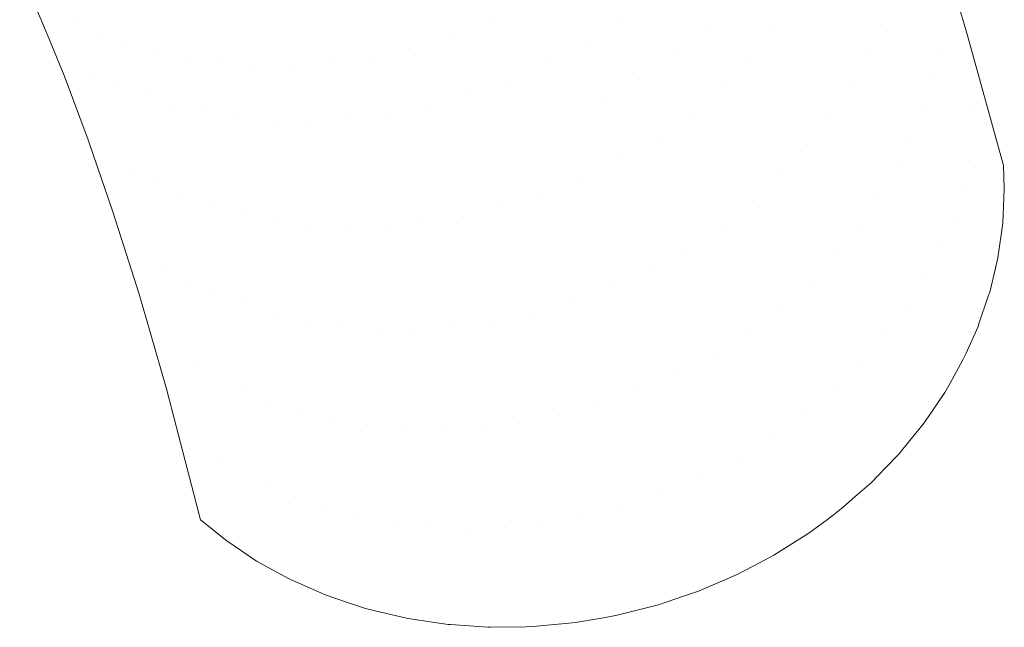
# Model space of a CAD drawing. Header units: centimetres. Extents: x -68 to 68, y -30 to 21.
# Tile 21 of 27: x 63.9 to 68.11, y 12.01 to 14.62. Entities that reach past the tile are written whole.
import ezdxf

# ---------------------------------------------------------------- set-up
doc = ezdxf.new("R2010")
doc.units = ezdxf.units.CM
doc.header["$LTSCALE"] = 2.54
doc.layers.add('Lucido design-1', color=7, linetype='Continuous')

# ---------------------------------------------------------------- blocks, each defined once
blk = doc.blocks.new('Gruppo-1')
at = {"color": 1, "linetype": 'Continuous', "lineweight": 9}
for points, invisible_edges in [([(67.586, 14.5931, 169.7982), (67.4372, 15.0961, 170.5155), (67.382, 14.9648, 170.5836)], 11), ([(67.4372, 15.0961, 170.5155), (67.586, 14.5931, 169.7982), (67.6322, 14.7211, 169.7306)], 11), ([(67.703, 15.0857, 169.5252), (67.6899, 14.9682, 169.5934), (67.8313, 14.485, 168.8806)], 11), ([(67.8313, 14.485, 168.8806), (67.8546, 14.7152, 168.7477), (67.703, 15.0857, 169.5252)], 11), ([(67.5271, 14.4637, 169.864), (67.382, 14.9648, 170.5836), (67.3134, 14.8327, 170.649)], 11), ([(67.382, 14.9648, 170.5836), (67.5271, 14.4637, 169.864), (67.586, 14.5931, 169.7982)], 11), ([(67.8313, 14.485, 168.8806), (67.6899, 14.9682, 169.5934), (67.6666, 14.8464, 169.6621)], 11), ([(67.9572, 14.547, 168.0496), (67.8443, 14.926, 168.6198), (67.8546, 14.7152, 168.7477)], 10), ([(65.9063, 14.6115, 172.0759), (65.8088, 14.8854, 172.457), (65.6375, 14.8141, 172.4458)], 11), ([(65.8088, 14.8854, 172.457), (65.9063, 14.6115, 172.0759), (66.0736, 14.6908, 172.0754)], 11), ([(66.8301, 14.5807, 171.2306), (66.7508, 14.8435, 171.6), (66.6181, 14.7256, 171.6387)], 11), ([(66.7508, 14.8435, 171.6), (66.8301, 14.5807, 171.2306), (66.9515, 14.7027, 171.1851)], 11), ([(67.8049, 14.3637, 168.948), (67.6666, 14.8464, 169.6621), (67.6322, 14.7211, 169.7306)], 11), ([(67.6666, 14.8464, 169.6621), (67.8049, 14.3637, 168.948), (67.8313, 14.485, 168.8806)], 11), ([(63.8973, 14.8227, 171.5518), (64.1282, 14.6079, 171.5191), (64.0274, 14.8302, 171.8578)], 11), ([(63.8973, 14.8227, 171.5518), (63.9438, 14.7177, 171.3876), (64.1282, 14.6079, 171.5191)], 10), ([(64.2335, 14.5591, 171.5849), (64.1325, 14.7845, 171.9276), (64.0274, 14.8302, 171.8578)], 11), ([(64.0274, 14.8302, 171.8578), (64.1282, 14.6079, 171.5191), (64.2335, 14.5591, 171.5849)], 11), ([(65.7353, 14.5455, 172.0663), (65.6375, 14.8141, 172.4458), (65.4646, 14.7565, 172.4244)], 11), ([(65.6375, 14.8141, 172.4458), (65.7353, 14.5455, 172.0663), (65.9063, 14.6115, 172.0759)], 11), ([(67.135, 14.5722, 170.7675), (67.0598, 14.8302, 171.1327), (66.9515, 14.7027, 171.1851)], 11), ([(67.0598, 14.8302, 171.1327), (67.135, 14.5722, 170.7675), (67.2311, 14.7013, 170.7106)], 11), ([(67.455, 14.334, 169.9271), (67.3134, 14.8327, 170.649), (67.2311, 14.7013, 170.7106)], 11), ([(67.3134, 14.8327, 170.649), (67.455, 14.334, 169.9271), (67.5271, 14.4637, 169.864)], 11), ([(64.3483, 14.5156, 171.6501), (64.2472, 14.7443, 171.997), (64.1325, 14.7845, 171.9276)], 11), ([(64.1325, 14.7845, 171.9276), (64.2335, 14.5591, 171.5849), (64.3483, 14.5156, 171.6501)], 11), ([(66.3204, 14.5172, 171.6893), (66.2349, 14.7826, 172.0646), (66.0736, 14.6908, 172.0754)], 11), ([(66.2349, 14.7826, 172.0646), (66.3204, 14.5172, 171.6893), (66.4741, 14.6163, 171.6687)], 11), ([(64.1282, 14.6079, 171.5191), (63.9438, 14.7177, 171.3876), (63.9898, 14.6141, 171.2254)], 9), ([(64.4726, 14.4784, 171.7141), (64.3715, 14.7106, 172.0651), (64.2472, 14.7443, 171.997)], 11), ([(64.2472, 14.7443, 171.997), (64.3483, 14.5156, 171.6501), (64.4726, 14.4784, 171.7141)], 11), ([(65.5629, 14.4932, 172.0472), (65.4646, 14.7565, 172.4244), (65.2924, 14.7128, 172.3934)], 11), ([(65.4646, 14.7565, 172.4244), (65.5629, 14.4932, 172.0472), (65.7353, 14.5455, 172.0663)], 11), ([(66.6964, 14.4659, 171.2684), (66.6181, 14.7256, 171.6387), (66.4741, 14.6163, 171.6687)], 11), ([(66.6181, 14.7256, 171.6387), (66.6964, 14.4659, 171.2684), (66.8301, 14.5807, 171.2306)], 11), ([(67.7675, 14.2393, 169.0151), (67.6322, 14.7211, 169.7306), (67.586, 14.5931, 169.7982)], 11), ([(67.6322, 14.7211, 169.7306), (67.7675, 14.2393, 169.0151), (67.8049, 14.3637, 168.948)], 11), ([(64.6062, 14.4488, 171.776), (64.5053, 14.6847, 172.1312), (64.3715, 14.7106, 172.0651)], 11), ([(64.3715, 14.7106, 172.0651), (64.4726, 14.4784, 171.7141), (64.6062, 14.4488, 171.776)], 11), ([(64.7488, 14.4279, 171.8348), (64.6481, 14.6679, 172.1943), (64.5053, 14.6847, 172.1312)], 11), ([(64.5053, 14.6847, 172.1312), (64.6062, 14.4488, 171.776), (64.7488, 14.4279, 171.8348)], 11), ([(65.2223, 14.4295, 171.9827), (65.1229, 14.6828, 172.3539), (64.958, 14.6659, 172.3067)], 11), ([(65.3912, 14.4546, 172.019), (65.2924, 14.7128, 172.3934), (65.1229, 14.6828, 172.3539)], 11), ([(65.1229, 14.6828, 172.3539), (65.2223, 14.4295, 171.9827), (65.3912, 14.4546, 172.019)], 11), ([(65.2924, 14.7128, 172.3934), (65.3912, 14.4546, 172.019), (65.5629, 14.4932, 172.0472)], 11), ([(66.1589, 14.4296, 171.7002), (66.0736, 14.6908, 172.0754), (65.9063, 14.6115, 172.0759)], 11), ([(66.0736, 14.6908, 172.0754), (66.1589, 14.4296, 171.7002), (66.3204, 14.5172, 171.6893)], 11), ([(67.0253, 14.447, 170.8187), (66.9515, 14.7027, 171.1851), (66.8301, 14.5807, 171.2306)], 11), ([(66.9515, 14.7027, 171.1851), (67.0253, 14.447, 170.8187), (67.135, 14.5722, 170.7675)], 11), ([(67.3695, 14.2055, 169.9866), (67.2311, 14.7013, 170.7106), (67.135, 14.5722, 170.7675)], 11), ([(67.2311, 14.7013, 170.7106), (67.3695, 14.2055, 169.9866), (67.455, 14.334, 169.9271)], 11), ([(67.9883, 14.2438, 168.0351), (67.8546, 14.7152, 168.7477), (67.8313, 14.485, 168.8806)], 11), ([(67.8546, 14.7152, 168.7477), (67.9883, 14.2438, 168.0351), (67.9572, 14.547, 168.0496)], 11), ([(64.8997, 14.417, 171.8896), (64.7993, 14.6612, 172.2531), (64.6481, 14.6679, 172.1943)], 11), ([(64.6481, 14.6679, 172.1943), (64.7488, 14.4279, 171.8348), (64.8997, 14.417, 171.8896)], 11), ([(65.0579, 14.4172, 171.9392), (64.958, 14.6659, 172.3067), (64.7993, 14.6612, 172.2531)], 11), ([(64.7993, 14.6612, 172.2531), (64.8997, 14.417, 171.8896), (65.0579, 14.4172, 171.9392)], 11), ([(64.958, 14.6659, 172.3067), (65.0579, 14.4172, 171.9392), (65.2223, 14.4295, 171.9827)], 11), ([(63.9898, 14.6141, 171.2254), (64.2185, 14.3912, 171.1751), (64.1282, 14.6079, 171.5191)], 11), ([(63.9898, 14.6141, 171.2254), (64.0343, 14.5053, 171.049), (64.2185, 14.3912, 171.1751)], 10), ([(64.3237, 14.3401, 171.238), (64.2335, 14.5591, 171.5849), (64.1282, 14.6079, 171.5191)], 11), ([(64.1282, 14.6079, 171.5191), (64.2185, 14.3912, 171.1751), (64.3237, 14.3401, 171.238)], 11), ([(65.9917, 14.3546, 171.7014), (65.9063, 14.6115, 172.0759), (65.7353, 14.5455, 172.0663)], 11), ([(65.9063, 14.6115, 172.0759), (65.9917, 14.3546, 171.7014), (66.1589, 14.4296, 171.7002)], 11), ([(66.5517, 14.3599, 171.2977), (66.4741, 14.6163, 171.6687), (66.3204, 14.5172, 171.6893)], 11), ([(66.4741, 14.6163, 171.6687), (66.5517, 14.3599, 171.2977), (66.6964, 14.4659, 171.2684)], 11), ([(67.7181, 14.1126, 169.0812), (67.586, 14.5931, 169.7982), (67.5271, 14.4637, 169.864)], 11), ([(67.586, 14.5931, 169.7982), (67.7181, 14.1126, 169.0812), (67.7675, 14.2393, 169.0151)], 11), ([(64.4383, 14.294, 171.3003), (64.3483, 14.5156, 171.6501), (64.2335, 14.5591, 171.5849)], 11), ([(64.2335, 14.5591, 171.5849), (64.3237, 14.3401, 171.238), (64.4383, 14.294, 171.3003)], 11), ([(66.9027, 14.3276, 170.8632), (66.8301, 14.5807, 171.2306), (66.6964, 14.4659, 171.2684)], 11), ([(66.8301, 14.5807, 171.2306), (66.9027, 14.3276, 170.8632), (67.0253, 14.447, 170.8187)], 11), ([(67.2706, 14.0798, 170.0416), (67.135, 14.5722, 170.7675), (67.0253, 14.447, 170.8187)], 11), ([(67.135, 14.5722, 170.7675), (67.2706, 14.0798, 170.0416), (67.3695, 14.2055, 169.9866)], 11), ([(64.5623, 14.2542, 171.3613), (64.4726, 14.4784, 171.7141), (64.3483, 14.5156, 171.6501)], 11), ([(64.3483, 14.5156, 171.6501), (64.4383, 14.294, 171.3003), (64.5623, 14.2542, 171.3613)], 11), ([(65.821, 14.2929, 171.693), (65.7353, 14.5455, 172.0663), (65.5629, 14.4932, 172.0472)], 11), ([(65.7353, 14.5455, 172.0663), (65.821, 14.2929, 171.693), (65.9917, 14.3546, 171.7014)], 11), ([(66.3976, 14.2643, 171.3181), (66.3204, 14.5172, 171.6893), (66.1589, 14.4296, 171.7002)], 11), ([(66.3204, 14.5172, 171.6893), (66.3976, 14.2643, 171.3181), (66.5517, 14.3599, 171.2977)], 11), ([(67.9883, 14.2438, 168.0351), (67.9825, 14.4553, 167.9085), (67.9572, 14.547, 168.0496)], 9), ([(64.2185, 14.3912, 171.1751), (64.0343, 14.5053, 171.049), (64.0872, 14.3758, 170.8391)], 9), ([(64.6956, 14.2217, 171.4201), (64.6062, 14.4488, 171.776), (64.4726, 14.4784, 171.7141)], 11), ([(64.4726, 14.4784, 171.7141), (64.5623, 14.2542, 171.3613), (64.6956, 14.2217, 171.4201)], 11), ([(65.6491, 14.2447, 171.6754), (65.5629, 14.4932, 172.0472), (65.3912, 14.4546, 172.019)], 11), ([(65.5629, 14.4932, 172.0472), (65.6491, 14.2447, 171.6754), (65.821, 14.2929, 171.693)], 11), ([(66.7681, 14.2155, 170.9002), (66.6964, 14.4659, 171.2684), (66.5517, 14.3599, 171.2977)], 11), ([(66.6964, 14.4659, 171.2684), (66.7681, 14.2155, 170.9002), (66.9027, 14.3276, 170.8632)], 11), ([(67.9598, 14.014, 168.1665), (67.8313, 14.485, 168.8806), (67.8049, 14.3637, 168.948)], 11), ([(67.8313, 14.485, 168.8806), (67.9598, 14.014, 168.1665), (67.9883, 14.2438, 168.0351)], 11), ([(64.8378, 14.1978, 171.4759), (64.7488, 14.4279, 171.8348), (64.6062, 14.4488, 171.776)], 11), ([(64.6062, 14.4488, 171.776), (64.6956, 14.2217, 171.4201), (64.8378, 14.1978, 171.4759)], 11), ([(64.9882, 14.1836, 171.5277), (64.8997, 14.417, 171.8896), (64.7488, 14.4279, 171.8348)], 11), ([(64.7488, 14.4279, 171.8348), (64.8378, 14.1978, 171.4759), (64.9882, 14.1836, 171.5277)], 11), ([(65.3096, 14.1889, 171.6154), (65.2223, 14.4295, 171.9827), (65.0579, 14.4172, 171.9392)], 11), ([(65.4779, 14.2101, 171.6493), (65.3912, 14.4546, 172.019), (65.2223, 14.4295, 171.9827)], 11), ([(65.2223, 14.4295, 171.9827), (65.3096, 14.1889, 171.6154), (65.4779, 14.2101, 171.6493)], 11), ([(65.3912, 14.4546, 172.019), (65.4779, 14.2101, 171.6493), (65.6491, 14.2447, 171.6754)], 11), ([(66.3064, 13.939, 170.9605), (66.1589, 14.4296, 171.7002), (65.9917, 14.3546, 171.7014)], 11), ([(66.3976, 14.2643, 171.3181), (66.1589, 14.4296, 171.7002), (66.3064, 13.939, 170.9605)], 11), ([(67.1584, 13.9585, 170.0912), (67.0253, 14.447, 170.8187), (66.9027, 14.3276, 170.8632)], 11), ([(67.0253, 14.447, 170.8187), (67.1584, 13.9585, 170.0912), (67.2706, 14.0798, 170.0416)], 11), ([(67.6563, 13.9848, 169.1456), (67.5271, 14.4637, 169.864), (67.455, 14.334, 169.9271)], 11), ([(67.5271, 14.4637, 169.864), (67.6563, 13.9848, 169.1456), (67.7181, 14.1126, 169.0812)], 11), ([(67.9825, 14.4553, 167.9085), (67.9883, 14.2438, 168.0351), (68.1142, 13.8913, 167.2561)], 11), ([(68.1142, 13.8913, 167.2561), (68.1101, 13.9918, 167.1958), (67.9825, 14.4553, 167.9085)], 8), ([(64.3771, 13.9688, 170.4775), (64.2185, 14.3912, 171.1751), (64.0872, 14.3758, 170.8391)], 11), ([(64.4816, 13.9141, 170.5366), (64.3237, 14.3401, 171.238), (64.2185, 14.3912, 171.1751)], 11), ([(64.2185, 14.3912, 171.1751), (64.3771, 13.9688, 170.4775), (64.4816, 13.9141, 170.5366)], 11), ([(65.1458, 14.1803, 171.5745), (65.0579, 14.4172, 171.9392), (64.8997, 14.417, 171.8896)], 11), ([(64.8997, 14.417, 171.8896), (64.9882, 14.1836, 171.5277), (65.1458, 14.1803, 171.5745)], 11), ([(65.0579, 14.4172, 171.9392), (65.1458, 14.1803, 171.5745), (65.3096, 14.1889, 171.6154)], 11), ([(64.0872, 14.3758, 170.8391), (64.1904, 14.1015, 170.3811), (64.3771, 13.9688, 170.4775)], 10), ([(64.5955, 13.8643, 170.5949), (64.4383, 14.294, 171.3003), (64.3237, 14.3401, 171.238)], 11), ([(64.3237, 14.3401, 171.238), (64.4816, 13.9141, 170.5366), (64.5955, 13.8643, 170.5949)], 11), ([(66.1393, 13.8707, 170.9626), (65.9917, 14.3546, 171.7014), (65.821, 14.2929, 171.693)], 11), ([(65.9917, 14.3546, 171.7014), (66.1393, 13.8707, 170.9626), (66.3064, 13.939, 170.9605)], 11), ([(66.6227, 14.1125, 170.9291), (66.5517, 14.3599, 171.2977), (66.3976, 14.2643, 171.3181)], 11), ([(66.5517, 14.3599, 171.2977), (66.6227, 14.1125, 170.9291), (66.7681, 14.2155, 170.9002)], 11), ([(67.9307, 13.8933, 168.233), (67.8049, 14.3637, 168.948), (67.7675, 14.2393, 169.0151)], 11), ([(67.8049, 14.3637, 168.948), (67.9307, 13.8933, 168.233), (67.9598, 14.014, 168.1665)], 11), ([(67.0337, 13.8433, 170.1343), (66.9027, 14.3276, 170.8632), (66.7681, 14.2155, 170.9002)], 11), ([(66.9027, 14.3276, 170.8632), (67.0337, 13.8433, 170.1343), (67.1584, 13.9585, 170.0912)], 11), ([(67.5814, 13.8571, 169.2075), (67.455, 14.334, 169.9271), (67.3695, 14.2055, 169.9866)], 11), ([(67.455, 14.334, 169.9271), (67.5814, 13.8571, 169.2075), (67.6563, 13.9848, 169.1456)], 11), ([(64.7187, 13.8204, 170.6517), (64.5623, 14.2542, 171.3613), (64.4383, 14.294, 171.3003)], 11), ([(64.4383, 14.294, 171.3003), (64.5955, 13.8643, 170.5949), (64.7187, 13.8204, 170.6517)], 11), ([(64.851, 13.7836, 170.7064), (64.6956, 14.2217, 171.4201), (64.5623, 14.2542, 171.3613)], 11), ([(64.5623, 14.2542, 171.3613), (64.7187, 13.8204, 170.6517), (64.851, 13.7836, 170.7064)], 11), ([(65.9691, 13.8155, 170.9558), (65.821, 14.2929, 171.693), (65.6491, 14.2447, 171.6754)], 11), ([(65.821, 14.2929, 171.693), (65.9691, 13.8155, 170.9558), (66.1393, 13.8707, 170.9626)], 11), ([(66.3064, 13.939, 170.9605), (66.4682, 14.0199, 170.9493), (66.3976, 14.2643, 171.3181)], 11), ([(66.3976, 14.2643, 171.3181), (66.4682, 14.0199, 170.9493), (66.6227, 14.1125, 170.9291)], 11), ([(64.9921, 13.755, 170.7581), (64.8378, 14.1978, 171.4759), (64.6956, 14.2217, 171.4201)], 11), ([(64.6956, 14.2217, 171.4201), (64.851, 13.7836, 170.7064), (64.9921, 13.755, 170.7581)], 11), ([(65.7979, 13.7738, 170.9405), (65.6491, 14.2447, 171.6754), (65.4779, 14.2101, 171.6493)], 11), ([(65.6491, 14.2447, 171.6754), (65.7979, 13.7738, 170.9405), (65.9691, 13.8155, 170.9558)], 11), ([(66.8974, 13.7359, 170.1703), (66.7681, 14.2155, 170.9002), (66.6227, 14.1125, 170.9291)], 11), ([(66.7681, 14.2155, 170.9002), (66.8974, 13.7359, 170.1703), (67.0337, 13.8433, 170.1343)], 11), ([(67.8906, 13.7697, 168.2993), (67.7675, 14.2393, 169.0151), (67.7181, 14.1126, 169.0812)], 11), ([(67.7675, 14.2393, 169.0151), (67.8906, 13.7697, 168.2993), (67.9307, 13.8933, 168.233)], 11), ([(68.1078, 13.744, 167.3425), (67.9883, 14.2438, 168.0351), (67.9598, 14.014, 168.1665)], 11), ([(67.9883, 14.2438, 168.0351), (68.1094, 13.7805, 167.321), (68.1142, 13.8913, 167.2561)], 9), ([(68.1078, 13.744, 167.3425), (68.1094, 13.7805, 167.321), (67.9883, 14.2438, 168.0351)], 10), ([(65.1414, 13.7359, 170.8059), (64.9882, 14.1836, 171.5277), (64.8378, 14.1978, 171.4759)], 11), ([(64.8378, 14.1978, 171.4759), (64.9921, 13.755, 170.7581), (65.1414, 13.7359, 170.8059)], 11), ([(65.2979, 13.7273, 170.8489), (65.1458, 14.1803, 171.5745), (64.9882, 14.1836, 171.5277)], 11), ([(64.9882, 14.1836, 171.5277), (65.1414, 13.7359, 170.8059), (65.2979, 13.7273, 170.8489)], 11), ([(65.4605, 13.7302, 170.8863), (65.3096, 14.1889, 171.6154), (65.1458, 14.1803, 171.5745)], 11), ([(65.1458, 14.1803, 171.5745), (65.2979, 13.7273, 170.8489), (65.4605, 13.7302, 170.8863)], 11), ([(65.6277, 13.7455, 170.917), (65.4779, 14.2101, 171.6493), (65.3096, 14.1889, 171.6154)], 11), ([(65.3096, 14.1889, 171.6154), (65.4605, 13.7302, 170.8863), (65.6277, 13.7455, 170.917)], 11), ([(65.4779, 14.2101, 171.6493), (65.6277, 13.7455, 170.917), (65.7979, 13.7738, 170.9405)], 11), ([(67.4933, 13.7311, 169.2658), (67.3695, 14.2055, 169.9866), (67.2706, 14.0798, 170.0416)], 11), ([(67.3695, 14.2055, 169.9866), (67.4933, 13.7311, 169.2658), (67.5814, 13.8571, 169.2075)], 11), ([(64.1904, 14.1015, 170.3811), (64.1949, 14.0888, 170.3593), (64.3771, 13.9688, 170.4775)], 10), ([(64.3771, 13.9688, 170.4775), (64.1949, 14.0888, 170.3593), (64.2969, 13.7935, 169.8543)], 9), ([(66.7508, 13.6377, 170.1986), (66.6227, 14.1125, 170.9291), (66.4682, 14.0199, 170.9493)], 11), ([(66.6227, 14.1125, 170.9291), (66.7508, 13.6377, 170.1986), (66.8974, 13.7359, 170.1703)], 11), ([(67.8386, 13.6442, 168.3646), (67.7181, 14.1126, 169.0812), (67.6563, 13.9848, 169.1456)], 11), ([(67.7181, 14.1126, 169.0812), (67.8386, 13.6442, 168.3646), (67.8906, 13.7697, 168.2993)], 11), ([(67.3919, 13.6082, 169.3197), (67.2706, 14.0798, 170.0416), (67.1584, 13.9585, 170.0912)], 11), ([(67.2706, 14.0798, 170.0416), (67.3919, 13.6082, 169.3197), (67.4933, 13.7311, 169.2658)], 11), ([(66.5954, 13.5502, 170.2185), (66.4682, 14.0199, 170.9493), (66.3064, 13.939, 170.9605)], 11), ([(66.4682, 14.0199, 170.9493), (66.5954, 13.5502, 170.2185), (66.7508, 13.6377, 170.1986)], 11), ([(68.0763, 13.5515, 167.4515), (67.9598, 14.014, 168.1665), (67.9307, 13.8933, 168.233)], 11), ([(67.9598, 14.014, 168.1665), (68.0869, 13.5959, 167.4269), (68.1078, 13.744, 167.3425)], 9), ([(67.9598, 14.014, 168.1665), (68.0763, 13.5515, 167.4515), (68.0869, 13.5959, 167.4269)], 9), ([(64.2969, 13.7935, 169.8543), (64.514, 13.5563, 169.773), (64.3771, 13.9688, 170.4775)], 11), ([(64.6177, 13.499, 169.8296), (64.4816, 13.9141, 170.5366), (64.3771, 13.9688, 170.4775)], 11), ([(64.3771, 13.9688, 170.4775), (64.514, 13.5563, 169.773), (64.6177, 13.499, 169.8296)], 11), ([(67.2775, 13.49, 169.3682), (67.1584, 13.9585, 170.0912), (67.0337, 13.8433, 170.1343)], 11), ([(67.1584, 13.9585, 170.0912), (67.2775, 13.49, 169.3682), (67.3919, 13.6082, 169.3197)], 11), ([(67.7742, 13.5179, 168.4282), (67.6563, 13.9848, 169.1456), (67.5814, 13.8571, 169.2075)], 11), ([(67.6563, 13.9848, 169.1456), (67.7742, 13.5179, 168.4282), (67.8386, 13.6442, 168.3646)], 11), ([(66.4332, 13.4744, 170.2299), (66.3064, 13.939, 170.9605), (66.1393, 13.8707, 170.9626)], 11), ([(66.3064, 13.939, 170.9605), (66.4332, 13.4744, 170.2299), (66.5954, 13.5502, 170.2185)], 11), ([(64.7306, 13.4463, 169.8854), (64.5955, 13.8643, 170.5949), (64.4816, 13.9141, 170.5366)], 11), ([(64.4816, 13.9141, 170.5366), (64.6177, 13.499, 169.8296), (64.7306, 13.4463, 169.8854)], 11), ([(68.0457, 13.4314, 167.5177), (67.9307, 13.8933, 168.233), (67.8906, 13.7697, 168.2993)], 11), ([(67.9307, 13.8933, 168.233), (68.0515, 13.4483, 167.5087), (68.0763, 13.5515, 167.4515)], 9), ([(67.9307, 13.8933, 168.233), (68.0457, 13.4314, 167.5177), (68.0515, 13.4483, 167.5087)], 9), ([(64.8529, 13.3994, 169.9398), (64.7187, 13.8204, 170.6517), (64.5955, 13.8643, 170.5949)], 11), ([(64.5955, 13.8643, 170.5949), (64.7306, 13.4463, 169.8854), (64.8529, 13.3994, 169.9398)], 11), ([(66.2661, 13.4113, 170.2326), (66.1393, 13.8707, 170.9626), (65.9691, 13.8155, 170.9558)], 11), ([(66.1393, 13.8707, 170.9626), (66.2661, 13.4113, 170.2326), (66.4332, 13.4744, 170.2299)], 11), ([(67.151, 13.3783, 169.4106), (67.0337, 13.8433, 170.1343), (66.8974, 13.7359, 170.1703)], 11), ([(67.0337, 13.8433, 170.1343), (67.151, 13.3783, 169.4106), (67.2775, 13.49, 169.3682)], 11), ([(67.6968, 13.3921, 168.4892), (67.5814, 13.8571, 169.2075), (67.4933, 13.7311, 169.2658)], 11), ([(67.5814, 13.8571, 169.2075), (67.6968, 13.3921, 168.4892), (67.7742, 13.5179, 168.4282)], 11), ([(64.2969, 13.7935, 169.8543), (64.3324, 13.6812, 169.6589), (64.514, 13.5563, 169.773)], 10), ([(64.9842, 13.3593, 169.9919), (64.851, 13.7836, 170.7064), (64.7187, 13.8204, 170.6517)], 11), ([(64.7187, 13.8204, 170.6517), (64.8529, 13.3994, 169.9398), (64.9842, 13.3593, 169.9919)], 11), ([(66.0962, 13.3612, 170.2268), (65.9691, 13.8155, 170.9558), (65.7979, 13.7738, 170.9405)], 11), ([(65.9691, 13.8155, 170.9558), (66.0962, 13.3612, 170.2268), (66.2661, 13.4113, 170.2326)], 11), ([(65.1243, 13.3272, 170.0411), (64.9921, 13.755, 170.7581), (64.851, 13.7836, 170.7064)], 11), ([(64.851, 13.7836, 170.7064), (64.9842, 13.3593, 169.9919), (65.1243, 13.3272, 170.0411)], 11), ([(65.2725, 13.3042, 170.0864), (65.1414, 13.7359, 170.8059), (64.9921, 13.755, 170.7581)], 11), ([(64.9921, 13.755, 170.7581), (65.1243, 13.3272, 170.0411), (65.2725, 13.3042, 170.0864)], 11), ([(65.9255, 13.3244, 170.2128), (65.7979, 13.7738, 170.9405), (65.6277, 13.7455, 170.917)], 11), ([(65.7979, 13.7738, 170.9405), (65.9255, 13.3244, 170.2128), (66.0962, 13.3612, 170.2268)], 11), ([(68.0015, 13.3021, 167.5872), (67.8906, 13.7697, 168.2993), (67.8386, 13.6442, 168.3646)], 11), ([(67.8906, 13.7697, 168.2993), (68.0037, 13.3086, 167.5837), (68.0457, 13.4314, 167.5177)], 9), ([(68.0015, 13.3021, 167.5872), (68.0037, 13.3086, 167.5837), (67.8906, 13.7697, 168.2993)], 10), ([(65.428, 13.2915, 170.1271), (65.2979, 13.7273, 170.8489), (65.1414, 13.7359, 170.8059)], 11), ([(65.1414, 13.7359, 170.8059), (65.2725, 13.3042, 170.0864), (65.428, 13.2915, 170.1271)], 11), ([(65.5897, 13.2901, 170.1623), (65.4605, 13.7302, 170.8863), (65.2979, 13.7273, 170.8489)], 11), ([(65.2979, 13.7273, 170.8489), (65.428, 13.2915, 170.1271), (65.5897, 13.2901, 170.1623)], 11), ([(65.756, 13.3009, 170.1911), (65.6277, 13.7455, 170.917), (65.4605, 13.7302, 170.8863)], 11), ([(65.4605, 13.7302, 170.8863), (65.5897, 13.2901, 170.1623), (65.756, 13.3009, 170.1911)], 11), ([(65.6277, 13.7455, 170.917), (65.756, 13.3009, 170.1911), (65.9255, 13.3244, 170.2128)], 11), ([(67.0131, 13.2746, 169.446), (66.8974, 13.7359, 170.1703), (66.7508, 13.6377, 170.1986)], 11), ([(66.8974, 13.7359, 170.1703), (67.0131, 13.2746, 169.446), (67.151, 13.3783, 169.4106)], 11), ([(67.6063, 13.2682, 168.5468), (67.4933, 13.7311, 169.2658), (67.3919, 13.6082, 169.3197)], 11), ([(67.4933, 13.7311, 169.2658), (67.6063, 13.2682, 168.5468), (67.6968, 13.3921, 168.4892)], 11), ([(64.514, 13.5563, 169.773), (64.3324, 13.6812, 169.6589), (64.4086, 13.4401, 169.2388)], 9), ([(66.8653, 13.1804, 169.4739), (66.7508, 13.6377, 170.1986), (66.5954, 13.5502, 170.2185)], 11), ([(66.7508, 13.6377, 170.1986), (66.8653, 13.1804, 169.4739), (67.0131, 13.2746, 169.446)], 11), ([(67.9372, 13.1587, 167.6617), (67.8386, 13.6442, 168.3646), (67.7742, 13.5179, 168.4282)], 11), ([(67.8386, 13.6442, 168.3646), (67.9487, 13.1844, 167.6484), (68.0015, 13.3021, 167.5872)], 9), ([(67.9372, 13.1587, 167.6617), (67.9487, 13.1844, 167.6484), (67.8386, 13.6442, 168.3646)], 10), ([(67.5028, 13.1477, 168.6001), (67.3919, 13.6082, 169.3197), (67.2775, 13.49, 169.3682)], 11), ([(67.3919, 13.6082, 169.3197), (67.5028, 13.1477, 168.6001), (67.6063, 13.2682, 168.5468)], 11), ([(64.4086, 13.4401, 169.2388), (64.6354, 13.1492, 169.0642), (64.514, 13.5563, 169.773)], 11), ([(64.6177, 13.499, 169.8296), (64.514, 13.5563, 169.773), (64.6354, 13.1492, 169.0642)], 11), ([(66.7091, 13.0969, 169.4937), (66.5954, 13.5502, 170.2185), (66.4332, 13.4744, 170.2299)], 11), ([(66.5954, 13.5502, 170.2185), (66.7091, 13.0969, 169.4937), (66.8653, 13.1804, 169.4739)], 11), ([(64.6354, 13.1492, 169.0642), (64.8502, 13.0348, 169.1737), (64.6177, 13.499, 169.8296)], 11), ([(64.8502, 13.0348, 169.1737), (64.7306, 13.4463, 169.8854), (64.6177, 13.499, 169.8296)], 11), ([(67.7742, 13.5179, 168.4282), (67.6968, 13.3921, 168.4892), (67.8589, 13.0191, 167.7317)], 11), ([(67.7742, 13.5179, 168.4282), (67.8817, 13.0597, 167.7114), (67.9372, 13.1587, 167.6617)], 9), ([(67.8589, 13.0191, 167.7317), (67.8817, 13.0597, 167.7114), (67.7742, 13.5179, 168.4282)], 10), ([(66.5464, 13.0252, 169.5053), (66.4332, 13.4744, 170.2299), (66.2661, 13.4113, 170.2326)], 11), ([(66.4332, 13.4744, 170.2299), (66.5464, 13.0252, 169.5053), (66.7091, 13.0969, 169.4937)], 11), ([(67.3865, 13.0323, 168.6481), (67.2775, 13.49, 169.3682), (67.151, 13.3783, 169.4106)], 11), ([(67.2775, 13.49, 169.3682), (67.3865, 13.0323, 168.6481), (67.5028, 13.1477, 168.6001)], 11), ([(64.4086, 13.4401, 169.2388), (64.4555, 13.2778, 168.9529), (64.6354, 13.1492, 169.0642)], 10), ([(64.9715, 12.9854, 169.2265), (64.8529, 13.3994, 169.9398), (64.7306, 13.4463, 169.8854)], 11), ([(64.7306, 13.4463, 169.8854), (64.8502, 13.0348, 169.1737), (64.9715, 12.9854, 169.2265)], 11), ([(66.379, 12.9662, 169.5084), (66.2661, 13.4113, 170.2326), (66.0962, 13.3612, 170.2268)], 11), ([(66.2661, 13.4113, 170.2326), (66.379, 12.9662, 169.5084), (66.5464, 13.0252, 169.5053)], 11), ([(65.1018, 12.9426, 169.2771), (64.9842, 13.3593, 169.9919), (64.8529, 13.3994, 169.9398)], 11), ([(64.8529, 13.3994, 169.9398), (64.9715, 12.9854, 169.2265), (65.1018, 12.9426, 169.2771)], 11), ([(67.2582, 12.9236, 168.69), (67.151, 13.3783, 169.4106), (67.0131, 13.2746, 169.446)], 11), ([(67.151, 13.3783, 169.4106), (67.2582, 12.9236, 168.69), (67.3865, 13.0323, 168.6481)], 11), ([(67.6968, 13.3921, 168.4892), (67.6063, 13.2682, 168.5468), (67.767, 12.8844, 167.7966)], 11), ([(67.6968, 13.3921, 168.4892), (67.802, 12.9357, 167.7719), (67.8589, 13.0191, 167.7317)], 9), ([(67.767, 12.8844, 167.7966), (67.802, 12.9357, 167.7719), (67.6968, 13.3921, 168.4892)], 10), ([(65.241, 12.9076, 169.3247), (65.1243, 13.3272, 170.0411), (64.9842, 13.3593, 169.9919)], 11), ([(64.9842, 13.3593, 169.9919), (65.1018, 12.9426, 169.2771), (65.241, 12.9076, 169.3247)], 11), ([(65.3883, 12.8816, 169.3686), (65.2725, 13.3042, 170.0864), (65.1243, 13.3272, 170.0411)], 11), ([(65.1243, 13.3272, 170.0411), (65.241, 12.9076, 169.3247), (65.3883, 12.8816, 169.3686)], 11), ([(66.2091, 12.9202, 169.5032), (66.0962, 13.3612, 170.2268), (65.9255, 13.3244, 170.2128)], 11), ([(66.0962, 13.3612, 170.2268), (66.2091, 12.9202, 169.5032), (66.379, 12.9662, 169.5084)], 11), ([(65.543, 12.8656, 169.4078), (65.428, 13.2915, 170.1271), (65.2725, 13.3042, 170.0864)], 11), ([(65.2725, 13.3042, 170.0864), (65.3883, 12.8816, 169.3686), (65.543, 12.8656, 169.4078)], 11), ([(65.7039, 12.8607, 169.4417), (65.5897, 13.2901, 170.1623), (65.428, 13.2915, 170.1271)], 11), ([(65.428, 13.2915, 170.1271), (65.543, 12.8656, 169.4078), (65.7039, 12.8607, 169.4417)], 11), ([(65.8697, 12.8677, 169.4693), (65.756, 13.3009, 170.1911), (65.5897, 13.2901, 170.1623)], 11), ([(65.5897, 13.2901, 170.1623), (65.7039, 12.8607, 169.4417), (65.8697, 12.8677, 169.4693)], 11), ([(66.0387, 12.8874, 169.49), (65.9255, 13.3244, 170.2128), (65.756, 13.3009, 170.1911)], 11), ([(65.756, 13.3009, 170.1911), (65.8697, 12.8677, 169.4693), (66.0387, 12.8874, 169.49)], 11), ([(65.9255, 13.3244, 170.2128), (66.0387, 12.8874, 169.49), (66.2091, 12.9202, 169.5032)], 11), ([(64.6354, 13.1492, 169.0642), (64.4555, 13.2778, 168.9529), (64.5255, 13.0354, 168.5259)], 9), ([(67.1189, 12.823, 168.7251), (67.0131, 13.2746, 169.446), (66.8653, 13.1804, 169.4739)], 11), ([(67.0131, 13.2746, 169.446), (67.1189, 12.823, 168.7251), (67.2582, 12.9236, 168.69)], 11), ([(67.6063, 13.2682, 168.5468), (67.5028, 13.1477, 168.6001), (67.6621, 12.7559, 167.8557)], 11), ([(67.6063, 13.2682, 168.5468), (67.7094, 12.8138, 167.829), (67.767, 12.8844, 167.7966)], 9), ([(67.6621, 12.7559, 167.8557), (67.7094, 12.8138, 167.829), (67.6063, 13.2682, 168.5468)], 10), ([(66.97, 12.7321, 168.7528), (66.8653, 13.1804, 169.4739), (66.7091, 13.0969, 169.4937)], 11), ([(66.8653, 13.1804, 169.4739), (66.97, 12.7321, 168.7528), (67.1189, 12.823, 168.7251)], 11), ([(64.5255, 13.0354, 168.5259), (64.7454, 12.7444, 168.3531), (64.6354, 13.1492, 169.0642)], 11), ([(64.9583, 12.6262, 168.4608), (64.8502, 13.0348, 169.1737), (64.6354, 13.1492, 169.0642)], 11), ([(64.6354, 13.1492, 169.0642), (64.7454, 12.7444, 168.3531), (64.9583, 12.6262, 168.4608)], 11), ([(67.5028, 13.1477, 168.6001), (67.3865, 13.0323, 168.6481), (67.5449, 12.6344, 167.9085)], 11), ([(67.5028, 13.1477, 168.6001), (67.604, 12.6957, 167.8819), (67.6621, 12.7559, 167.8557)], 9), ([(67.5449, 12.6344, 167.9085), (67.604, 12.6957, 167.8819), (67.5028, 13.1477, 168.6001)], 10), ([(66.8129, 12.6521, 168.7726), (66.7091, 13.0969, 169.4937), (66.5464, 13.0252, 169.5053)], 11), ([(66.7091, 13.0969, 169.4937), (66.8129, 12.6521, 168.7726), (66.97, 12.7321, 168.7528)], 11), ([(64.5255, 13.0354, 168.5259), (64.5669, 12.8761, 168.2435), (64.7454, 12.7444, 168.3531)], 10), ([(65.0786, 12.5746, 168.5126), (64.9715, 12.9854, 169.2265), (64.8502, 13.0348, 169.1737)], 11), ([(64.8502, 13.0348, 169.1737), (64.9583, 12.6262, 168.4608), (65.0786, 12.5746, 168.5126)], 11), ([(67.3865, 13.0323, 168.6481), (67.2582, 12.9236, 168.69), (67.4161, 12.5212, 167.9546)], 11), ([(67.3865, 13.0323, 168.6481), (67.4861, 12.5827, 167.9295), (67.5449, 12.6344, 167.9085)], 9), ([(67.4161, 12.5212, 167.9546), (67.4861, 12.5827, 167.9295), (67.3865, 13.0323, 168.6481)], 10), ([(66.6495, 12.5839, 168.7842), (66.5464, 13.0252, 169.5053), (66.379, 12.9662, 169.5084)], 11), ([(66.5464, 13.0252, 169.5053), (66.6495, 12.5839, 168.7842), (66.8129, 12.6521, 168.7726)], 11), ([(65.2081, 12.5295, 168.5623), (65.1018, 12.9426, 169.2771), (64.9715, 12.9854, 169.2265)], 11), ([(64.9715, 12.9854, 169.2265), (65.0786, 12.5746, 168.5126), (65.2081, 12.5295, 168.5623)], 11), ([(66.4817, 12.5284, 168.7876), (66.379, 12.9662, 169.5084), (66.2091, 12.9202, 169.5032)], 11), ([(66.379, 12.9662, 169.5084), (66.4817, 12.5284, 168.7876), (66.6495, 12.5839, 168.7842)], 11), ([(65.3464, 12.492, 168.6089), (65.241, 12.9076, 169.3247), (65.1018, 12.9426, 169.2771)], 11), ([(65.1018, 12.9426, 169.2771), (65.2081, 12.5295, 168.5623), (65.3464, 12.492, 168.6089)], 11), ([(65.493, 12.4632, 168.6519), (65.3883, 12.8816, 169.3686), (65.241, 12.9076, 169.3247)], 11), ([(65.241, 12.9076, 169.3247), (65.3464, 12.492, 168.6089), (65.493, 12.4632, 168.6519)], 11), ([(66.3117, 12.4859, 168.7828), (66.2091, 12.9202, 169.5032), (66.0387, 12.8874, 169.49)], 11), ([(66.2091, 12.9202, 169.5032), (66.3117, 12.4859, 168.7828), (66.4817, 12.5284, 168.7876)], 11), ([(67.2582, 12.9236, 168.69), (67.1189, 12.823, 168.7251), (67.2766, 12.4172, 167.9934)], 11), ([(67.2582, 12.9236, 168.69), (67.3563, 12.4766, 167.9712), (67.4161, 12.5212, 167.9546)], 9), ([(67.2766, 12.4172, 167.9934), (67.3563, 12.4766, 167.9712), (67.2582, 12.9236, 168.69)], 10), ([(64.5669, 12.8761, 168.2435), (64.6712, 12.4749, 167.5323), (64.784, 12.384, 167.6047)], 8), ([(64.784, 12.384, 167.6047), (64.7454, 12.7444, 168.3531), (64.5669, 12.8761, 168.2435)], 11), ([(65.647, 12.4443, 168.6902), (65.543, 12.8656, 169.4078), (65.3883, 12.8816, 169.3686)], 11), ([(65.3883, 12.8816, 169.3686), (65.493, 12.4632, 168.6519), (65.647, 12.4443, 168.6902)], 11), ([(65.8073, 12.4364, 168.7232), (65.7039, 12.8607, 169.4417), (65.543, 12.8656, 169.4078)], 11), ([(65.543, 12.8656, 169.4078), (65.647, 12.4443, 168.6902), (65.8073, 12.4364, 168.7232)], 11), ([(65.9726, 12.4402, 168.7501), (65.8697, 12.8677, 169.4693), (65.7039, 12.8607, 169.4417)], 11), ([(66.1413, 12.4566, 168.7701), (66.0387, 12.8874, 169.49), (65.8697, 12.8677, 169.4693)], 11), ([(65.8697, 12.8677, 169.4693), (65.9726, 12.4402, 168.7501), (66.1413, 12.4566, 168.7701)], 11), ([(66.0387, 12.8874, 169.49), (66.1413, 12.4566, 168.7701), (66.3117, 12.4859, 168.7828)], 11), ([(65.7039, 12.8607, 169.4417), (65.8073, 12.4364, 168.7232), (65.9726, 12.4402, 168.7501)], 11), ([(67.1189, 12.823, 168.7251), (66.97, 12.7321, 168.7528), (67.1274, 12.3234, 168.0247)], 11), ([(67.1189, 12.823, 168.7251), (67.2157, 12.3789, 168.0062), (67.2766, 12.4172, 167.9934)], 9), ([(67.1274, 12.3234, 168.0247), (67.2157, 12.3789, 168.0062), (67.1189, 12.823, 168.7251)], 10), ([(64.9583, 12.6262, 168.4608), (64.7454, 12.7444, 168.3531), (64.912, 12.2982, 167.6766)], 11), ([(64.7454, 12.7444, 168.3531), (64.8471, 12.3417, 167.6401), (64.912, 12.2982, 167.6766)], 9), ([(64.784, 12.384, 167.6047), (64.8471, 12.3417, 167.6401), (64.7454, 12.7444, 168.3531)], 10), ([(66.97, 12.7321, 168.7528), (66.8129, 12.6521, 168.7726), (66.9696, 12.2406, 168.0479)], 11), ([(66.9696, 12.2406, 168.0479), (67.0657, 12.291, 168.0338), (66.97, 12.7321, 168.7528)], 10), ([(66.97, 12.7321, 168.7528), (67.0657, 12.291, 168.0338), (67.1274, 12.3234, 168.0247)], 9), ([(66.8129, 12.6521, 168.7726), (66.6495, 12.5839, 168.7842), (66.8044, 12.1696, 168.063)], 11), ([(66.8044, 12.1696, 168.063), (66.9078, 12.214, 168.0536), (66.8129, 12.6521, 168.7726)], 10), ([(66.8129, 12.6521, 168.7726), (66.9078, 12.214, 168.0536), (66.9696, 12.2406, 168.0479)], 9), ([(64.912, 12.2982, 167.6766), (65.0488, 12.2228, 167.7438), (64.9583, 12.6262, 168.4608)], 10), ([(65.1771, 12.1664, 167.7982), (65.0786, 12.5746, 168.5126), (64.9583, 12.6262, 168.4608)], 11), ([(64.9583, 12.6262, 168.4608), (65.0571, 12.2191, 167.7473), (65.1771, 12.1664, 167.7982)], 9), ([(65.0488, 12.2228, 167.7438), (65.0571, 12.2191, 167.7473), (64.9583, 12.6262, 168.4608)], 10), ([(65.0786, 12.5746, 168.5126), (65.2099, 12.1519, 167.8122), (65.3059, 12.1198, 167.847)], 9), ([(65.0786, 12.5746, 168.5126), (65.1771, 12.1664, 167.7982), (65.2099, 12.1519, 167.8122)], 9), ([(65.3059, 12.1198, 167.847), (65.2081, 12.5295, 168.5623), (65.0786, 12.5746, 168.5126)], 11), ([(66.6495, 12.5839, 168.7842), (66.4817, 12.5284, 168.7876), (66.633, 12.1112, 168.0695)], 11), ([(66.633, 12.1112, 168.0695), (66.7438, 12.149, 168.0653), (66.6495, 12.5839, 168.7842)], 10), ([(66.6495, 12.5839, 168.7842), (66.7438, 12.149, 168.0653), (66.8044, 12.1696, 168.063)], 9), ([(65.3464, 12.492, 168.6089), (65.2081, 12.5295, 168.5623), (65.3787, 12.0954, 167.8734)], 11), ([(65.2081, 12.5295, 168.5623), (65.3059, 12.1198, 167.847), (65.3787, 12.0954, 167.8734)], 9), ([(66.4817, 12.5284, 168.7876), (66.3117, 12.4859, 168.7828), (66.4567, 12.066, 168.0675)], 11), ([(66.4567, 12.066, 168.0675), (66.5758, 12.0965, 168.0689), (66.4817, 12.5284, 168.7876)], 10), ([(66.4817, 12.5284, 168.7876), (66.5758, 12.0965, 168.0689), (66.633, 12.1112, 168.0695)], 9), ([(65.3464, 12.492, 168.6089), (65.4433, 12.0799, 167.8932), (65.5532, 12.0536, 167.9268)], 9), ([(65.5532, 12.0536, 167.9268), (65.493, 12.4632, 168.6519), (65.3464, 12.492, 168.6089)], 11), ([(65.3787, 12.0954, 167.8734), (65.4433, 12.0799, 167.8932), (65.3464, 12.492, 168.6089)], 10), ([(66.4056, 12.0571, 168.0644), (66.3117, 12.4859, 168.7828), (66.1413, 12.4566, 168.7701)], 11), ([(66.3117, 12.4859, 168.7828), (66.4056, 12.0571, 168.0644), (66.4567, 12.066, 168.0675)], 9), ([(65.493, 12.4632, 168.6519), (65.5888, 12.0482, 167.9358), (65.7318, 12.0266, 167.972)], 9), ([(65.7318, 12.0266, 167.972), (65.647, 12.4443, 168.6902), (65.493, 12.4632, 168.6519)], 11), ([(65.5532, 12.0536, 167.9268), (65.5888, 12.0482, 167.9358), (65.493, 12.4632, 168.6519)], 10), ([(65.9018, 12.0153, 168.0066), (65.8073, 12.4364, 168.7232), (65.647, 12.4443, 168.6902)], 11), ([(65.7318, 12.0266, 167.972), (65.7419, 12.026, 167.9741), (65.647, 12.4443, 168.6902)], 10), ([(65.647, 12.4443, 168.6902), (65.7419, 12.026, 167.9741), (65.9018, 12.0153, 168.0066)], 9), ([(66.0669, 12.0169, 168.0327), (65.9726, 12.4402, 168.7501), (65.8073, 12.4364, 168.7232)], 11), ([(66.2354, 12.0306, 168.0522), (66.1413, 12.4566, 168.7701), (65.9726, 12.4402, 168.7501)], 11), ([(65.9726, 12.4402, 168.7501), (66.0953, 12.0173, 168.0371), (66.2354, 12.0306, 168.0522)], 9), ([(65.9726, 12.4402, 168.7501), (66.0669, 12.0169, 168.0327), (66.0953, 12.0173, 168.0371)], 9), ([(66.1413, 12.4566, 168.7701), (66.277, 12.0346, 168.0567), (66.4056, 12.0571, 168.0644)], 9), ([(66.1413, 12.4566, 168.7701), (66.2354, 12.0306, 168.0522), (66.277, 12.0346, 168.0567)], 9), ([(65.8073, 12.4364, 168.7232), (65.9131, 12.0146, 168.0089), (66.0669, 12.0169, 168.0327)], 9), ([(65.8073, 12.4364, 168.7232), (65.9018, 12.0153, 168.0066), (65.9131, 12.0146, 168.0089)], 9)]:
    blk.add_3dface(points, dxfattribs=dict(at, invisible_edges=invisible_edges))

msp = doc.modelspace()

# ---------------------------------------------------------------- block references
at = {"layer": 'Lucido design-1', "color": 1, "true_color": 0xff0000}
msp.add_blockref('Gruppo-1', (0, 0), dxfattribs=at)

doc.saveas('drawing.dxf')
